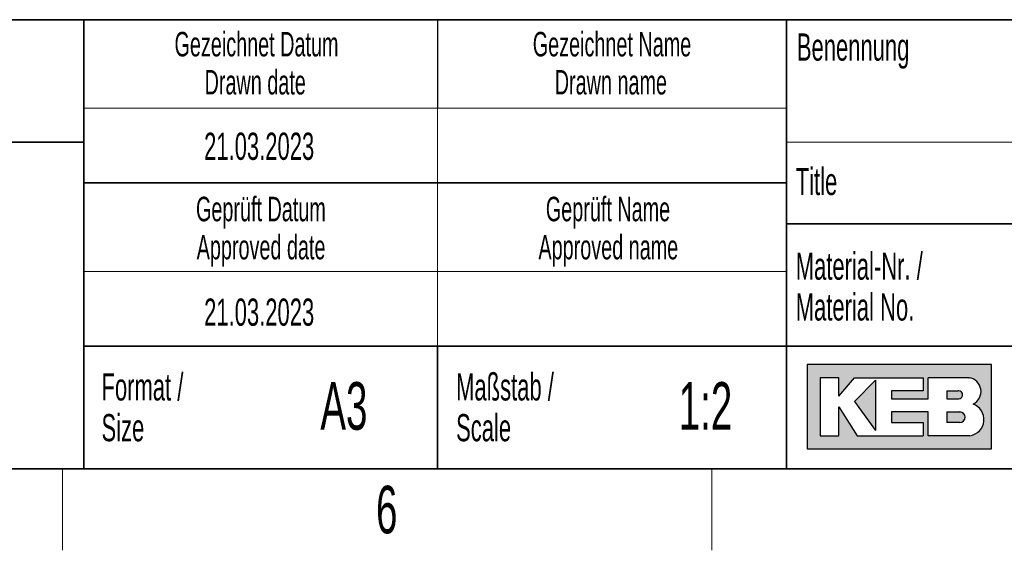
# Model space of a CAD drawing. Header units: millimetres. Extents: x 5 to 418, y 2 to 292.
# Tile 19 of 40: x 262 to 334, y 6 to 45. Entities that reach past the tile are written whole.
import ezdxf

# ---------------------------------------------------------------- set-up
doc = ezdxf.new("R2010")
doc.units = ezdxf.units.MM
doc.layers.add('SLD-0', color=7, linetype='Continuous')
doc.styles.add('SLDTEXTSTYLE0', font='TXT', dxfattribs={"width": 0.605})

msp = doc.modelspace()

# ---------------------------------------------------------------- hatches: boundary and pattern name
at = {"linetype": 'Continuous'}
h = msp.add_hatch(color=7, dxfattribs=at)
h.paths.add_polyline_path([(319.519086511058, 13.45626988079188), (333.083981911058, 13.45626988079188), (333.083981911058, 19.65736492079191), (319.519086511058, 19.65736492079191)], flags=0)
edge = h.paths.add_edge_path(flags=0)
edge.add_arc((331.3188604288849, 15.61738520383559), 1.20464082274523, -81.72003226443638, 70.1709600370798, ccw=False)
edge.add_line((331.4923410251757, 14.42530131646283), (331.480008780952, 14.42519098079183))
edge.add_line((331.480008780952, 14.42519098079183), (328.4331606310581, 14.42519098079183))
edge.add_line((328.4331606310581, 14.42519098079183), (328.4331606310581, 16.16924896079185))
edge.add_line((328.4331606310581, 16.16924896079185), (325.7201815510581, 16.16924896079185))
edge.add_line((325.7201815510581, 16.16924896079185), (325.7201815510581, 15.39411208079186))
edge.add_line((325.7201815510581, 15.39411208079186), (328.0455921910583, 15.39411208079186))
edge.add_line((328.0455921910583, 15.39411208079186), (328.0455921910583, 14.42519098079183))
edge.add_line((328.0455921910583, 14.42519098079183), (323.2009866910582, 14.42519098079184))
edge.add_line((323.2009866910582, 14.42519098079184), (321.8444971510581, 16.55681740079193))
edge.add_line((321.8444971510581, 16.55681740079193), (321.8444971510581, 14.42519098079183))
edge.add_line((321.8444971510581, 14.42519098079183), (320.4880076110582, 14.42519098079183))
edge.add_line((320.4880076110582, 14.42519098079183), (320.4880076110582, 18.68844382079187))
edge.add_line((320.4880076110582, 18.68844382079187), (321.8444971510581, 18.68844382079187))
edge.add_line((321.8444971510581, 18.68844382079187), (321.8444971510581, 17.33195428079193))
edge.add_line((321.8444971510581, 17.33195428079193), (323.0072024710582, 18.68844382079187))
edge.add_line((323.0072024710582, 18.68844382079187), (328.0455921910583, 18.68844382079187))
edge.add_line((328.0455921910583, 18.68844382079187), (328.0455921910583, 17.71952272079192))
edge.add_line((328.0455921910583, 17.71952272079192), (325.7201815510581, 17.71952272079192))
edge.add_line((325.7201815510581, 17.71952272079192), (325.7201815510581, 17.13817006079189))
edge.add_line((325.7201815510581, 17.13817006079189), (328.4331606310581, 17.13817006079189))
edge.add_line((328.4331606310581, 17.13817006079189), (328.4331606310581, 18.68844382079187))
edge.add_line((328.4331606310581, 18.68844382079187), (331.4242487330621, 18.68844382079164))
edge.add_line((331.4242487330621, 18.68844382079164), (331.4256482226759, 18.68844382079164))
edge.add_line((331.4256482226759, 18.68844382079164), (331.4259454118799, 18.68845828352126))
edge.add_arc((331.2860949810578, 17.67430640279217), 1.023749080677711, -64.45894120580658, 82.14849338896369, ccw=False)
msp.add_hatch(color=7, dxfattribs=at).paths.add_polyline_path([(324.5574762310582, 14.81275942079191), (324.557476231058, 18.49465960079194), (323.0072024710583, 16.94438584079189)], flags=0)
h = msp.add_hatch(color=7, dxfattribs=at)
edge = h.paths.add_edge_path(flags=0)
edge.add_line((329.7896501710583, 17.13817006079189), (330.6013652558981, 17.13817006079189))
edge.add_arc((330.6568434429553, 17.42884639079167), 0.2959232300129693, 259.1945394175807, 460.8054605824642)
edge.add_line((330.6013652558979, 17.71952272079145), (329.7896501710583, 17.71952272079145))
edge.add_line((329.7896501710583, 17.71952272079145), (329.7896501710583, 17.13817006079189))
h = msp.add_hatch(color=7, dxfattribs=at)
edge = h.paths.add_edge_path(flags=0)
edge.add_line((329.7896501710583, 15.39411208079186), (330.7588584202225, 15.39411208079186))
edge.add_arc((330.7588584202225, 15.78168052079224), 0.3875684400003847, 270.0000000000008, 450.0000000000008)
edge.add_line((330.7588584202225, 16.16924896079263), (330.7386620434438, 16.16924896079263))
edge.add_line((330.7386620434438, 16.16924896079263), (329.7896501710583, 16.16924896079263))
edge.add_line((329.7896501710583, 16.16924896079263), (329.7896501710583, 15.39411208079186))

# ---------------------------------------------------------------- linework, layer by layer
at = {"layer": 'SLD-0', "lineweight": 35}
for p, q in [((225.616731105, 45), (266.3304509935, 45)), ((266.3304509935, 12), (266.3304509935, 45)), ((266.3304509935, 45), (266.3304509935, 12)), ((318, 45), (266.3304509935, 45)), ((318, 45), (318, 12)), ((318, 45), (318, 40.1053465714)), ((318, 45), (408, 45)), ((318, 45), (318, 12)), ((225.616731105, 36), (266.3304509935, 36)), ((266.3304509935, 33), (318, 33)), ((408, 30), (318, 30)), ((266.3304509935, 21), (318, 21)), ((292.3304509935, 21), (292.3304509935, 12)), ((318, 21), (390, 21)), ((26, 12), (408, 12)), ((225.616731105, 12), (266.3304509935, 12)), ((266.3304509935, 12), (318, 12))]:
    msp.add_line(p, q, dxfattribs=at)
at = {"layer": 'SLD-0'}
for p, q in [((292.3304509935, 45), (292.3304509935, 38.5)), ((331.4242487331, 18.6884438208), (331.4256482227, 18.6884438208)), ((331.4256482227, 18.6884438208), (331.4259454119, 18.6884582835)), ((331.480008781, 14.4251909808), (331.4923410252, 14.4253013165))]:
    msp.add_line(p, q, dxfattribs=at)
at = {"layer": 'SLD-0', "lineweight": 18}
for p, q in [((266.3304509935, 38.5), (318, 38.5)), ((292.3304509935, 38.5), (292.3304509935, 33)), ((292.3304509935, 33), (292.3304509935, 26.5)), ((266.3304509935, 26.5), (318, 26.5)), ((292.3304509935, 26.5), (292.3304509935, 21)), ((264.75, 6), (264.75, 12)), ((312.5, 6), (312.5, 12))]:
    msp.add_line(p, q, dxfattribs=at)
at = {"layer": 'SLD-0', "color": 7, "linetype": 'Continuous', "lineweight": 18}
msp.add_line((318, 36), (408, 36), dxfattribs=at)
at = {"layer": 'SLD-0', "linetype": 'Continuous'}
for p, q in [((333.0839819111, 19.6573649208), (319.5190865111, 19.6573649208)), ((319.5190865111, 19.6573649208), (319.5190865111, 13.4562698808)), ((333.0839819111, 13.4562698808), (333.0839819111, 19.6573649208)), ((321.8444971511, 18.6884438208), (320.4880076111, 18.6884438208)), ((320.4880076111, 18.6884438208), (320.4880076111, 14.4251909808)), ((321.8444971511, 17.3319542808), (323.0072024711, 18.6884438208)), ((321.8444971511, 17.3319542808), (321.8444971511, 18.6884438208)), ((323.0072024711, 18.6884438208), (328.0455921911, 18.6884438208)), ((324.5574762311, 18.4946596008), (323.0072024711, 16.9443858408)), ((324.5574762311, 18.4946596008), (324.5574762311, 14.8127594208)), ((328.0455921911, 18.6884438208), (328.0455921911, 17.7195227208)), ((331.4242487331, 18.6884438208), (328.4331606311, 18.6884438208)), ((328.4331606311, 17.1381700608), (328.4331606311, 18.6884438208)), ((331.4242487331, 18.6884438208), (331.4256482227, 18.6884438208)), ((331.4256482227, 18.6884438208), (331.4259454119, 18.6884582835)), ((325.7201815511, 17.7195227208), (325.7201815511, 17.1381700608)), ((328.0455921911, 17.7195227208), (325.7201815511, 17.7195227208)), ((329.7896501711, 17.7195227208), (330.6013652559, 17.7195227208)), ((329.7896501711, 17.7195227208), (329.7896501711, 17.1381700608)), ((323.0072024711, 16.9443858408), (324.5574762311, 14.8127594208)), ((325.7201815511, 17.1381700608), (328.4331606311, 17.1381700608)), ((329.7896501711, 17.1381700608), (330.6013652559, 17.1381700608)), ((321.8444971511, 14.4251909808), (321.8444971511, 16.5568174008)), ((321.8444971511, 16.5568174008), (323.2009866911, 14.4251909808)), ((325.7201815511, 16.1692489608), (325.7201815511, 15.3941120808)), ((328.4331606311, 16.1692489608), (325.7201815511, 16.1692489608)), ((328.4331606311, 14.4251909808), (328.4331606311, 16.1692489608)), ((329.7896501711, 16.1692489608), (330.7588584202, 16.1692489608)), ((329.7896501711, 16.1692489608), (329.7896501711, 15.3941120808)), ((330.7386620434, 16.1692489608), (330.7588584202, 16.1692489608)), ((325.7201815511, 15.3941120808), (328.0455921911, 15.3941120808)), ((328.0455921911, 15.3941120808), (328.0455921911, 14.4251909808)), ((330.7588584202, 15.3941120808), (329.7896501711, 15.3941120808)), ((320.4880076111, 14.4251909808), (321.8444971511, 14.4251909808)), ((323.2009866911, 14.4251909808), (328.0455921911, 14.4251909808)), ((331.480008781, 14.4251909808), (328.4331606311, 14.4251909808)), ((331.480008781, 14.4251909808), (331.4923410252, 14.4253013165)), ((319.5190865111, 13.4562698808), (333.0839819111, 13.4562698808))]:
    msp.add_line(p, q, dxfattribs=at)
at = {"layer": 'SLD-0', "color": 7, "linetype": 'Continuous', "lineweight": 35}
msp.add_line((408, 12), (318, 12), dxfattribs=at)
at = {"layer": 'SLD-0', "linetype": 'Continuous'}
for centre, radius, start, end in [((331.2860949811, 17.6743064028), 1.023749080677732, 295.5410587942, 82.148493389), ((330.656843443, 17.4288463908), 0.2959232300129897, 259.1945394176, 100.8054605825), ((331.3188604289, 15.6173852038), 1.204640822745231, 278.2799677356, 70.1709600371), ((330.7588584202, 15.7816805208), 0.3875684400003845, 270, 90)]:
    msp.add_arc(centre, radius, start, end, dxfattribs=at)

# ---------------------------------------------------------------- texts
at = {"layer": 'SLD-0', "style": 'SLDTEXTSTYLE0'}
for s, insert, char_height, attachment_point in [('Gezeichnet Datum', (279.0254468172, 44.103942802), 1.8, 2), ('Gezeichnet Name', (305.1708434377, 44.1039425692), 1.8, 2), ('Benennung', (318.7636716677, 43.9908879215), 2, 1), ('Drawn date', (278.9302899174, 41.3039429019), 1.8, 2), ('Drawn name', (305.0870934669, 41.303942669), 1.8, 2), ('21.03.2023', (279.2203041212, 36.6989570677), 2, 2), ('Title', (318.6797653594, 34.1107265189), 2, 1), ('Geprüft Datum', (279.349366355, 31.9851255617), 1.8, 2), ('Geprüft Name', (304.8761939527, 31.9851255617), 1.8, 2), ('Approved date', (279.3620221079, 29.1851256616), 1.8, 2), ('Approved name', (304.900256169, 29.1851256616), 1.8, 2), ('Material-Nr. /', (318.6797653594, 27.8878268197), 2, 1), ('Keine Maße aus der Zeichnung', (227.1404191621, 26.0307047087), 2, 1), ('Material No.', (318.6797653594, 24.8878267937), 2, 1), ('21.03.2023', (279.2203041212, 24.5048723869), 2, 2), ('Format /', (267.6250939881, 19.0115942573), 2, 1), ('Maßstab /', (293.7028556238, 19.0115944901), 2, 1), ('A3', (285.4514616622, 18.3608999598), 3.5, 2), ('1:2', (312.0463964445, 18.3609001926), 3.5, 2), ('Size', (267.6250939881, 16.0115942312), 2, 1), ('Scale', (293.7028556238, 16.011594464), 2, 1), ('All dimensions in millimetres.', (227.1404191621, 15.5307043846), 2, 1), ('6', (288.6027123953, 10.7429955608), 3.5, 2)]:
    msp.add_mtext(s, dxfattribs=dict(at, insert=insert, char_height=char_height, attachment_point=attachment_point))

doc.saveas('drawing.dxf')
